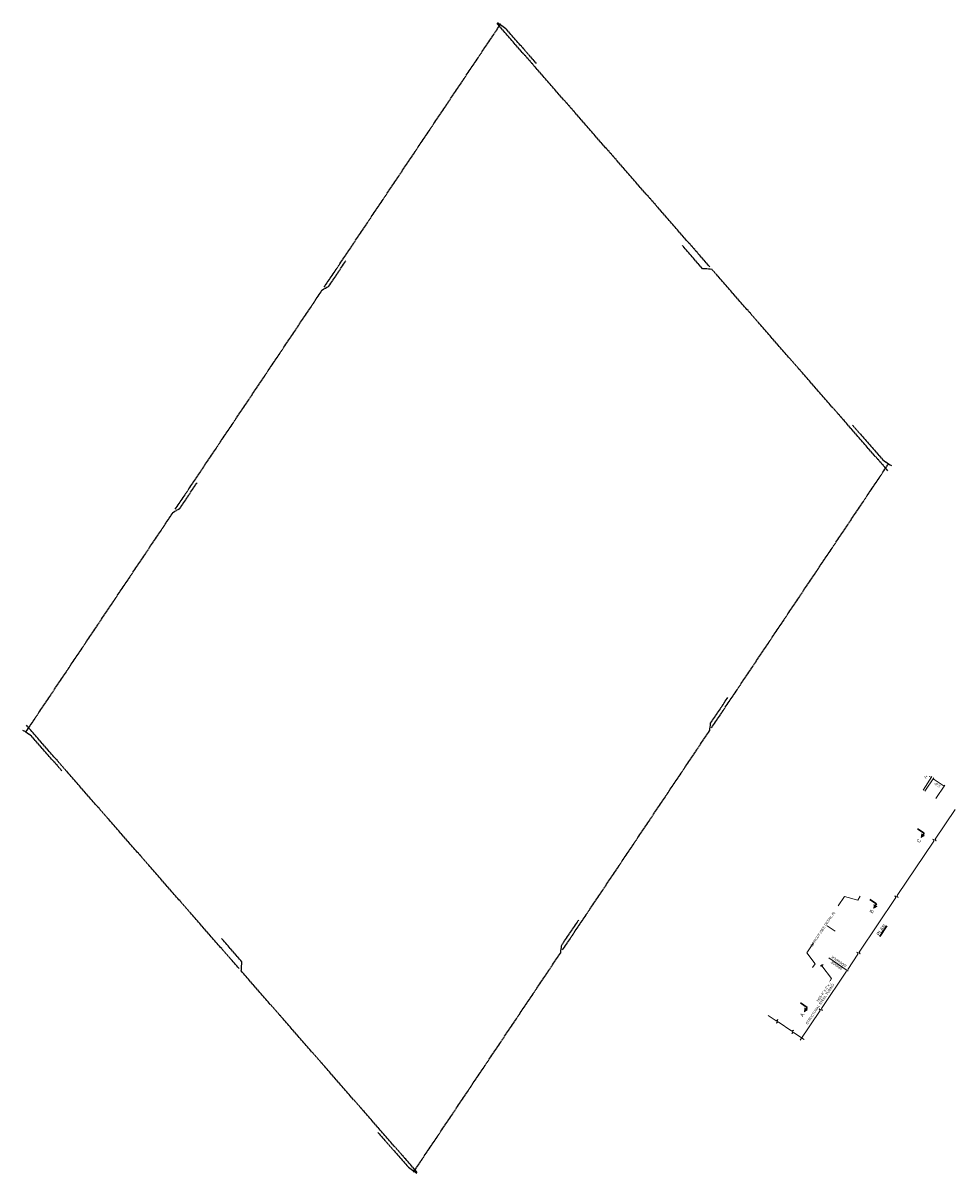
# Model space of a CAD drawing. Header units: inches. Extents: x 26090024 to 26090872, y 7484492 to 7485538.
import ezdxf
from ezdxf.enums import TextEntityAlignment as Align

# ---------------------------------------------------------------- set-up
doc = ezdxf.new("R2010")
doc.units = ezdxf.units.IN
doc.header["$MEASUREMENT"] = 0
doc.linetypes.add('brebarpr', pattern=[1.5625, 1.5, -0.0625])
doc.layers.add('BR_P_Gen_Text', color=7, linetype='Continuous')
doc.layers.add('BR_P_Slab_Reinforcing', color=30, linetype='brebarpr')
doc.styles.add('Slanted Normal (0.14) Font 31', font='font31.shx', dxfattribs={"height": 0.14})

msp = doc.modelspace()

# ---------------------------------------------------------------- linework, layer by layer
at = {"layer": 'BR_P_Gen_Text', "color": 97, "lineweight": 0}
for p, q in [((26090843.2, 7484840.1), (26090851.3, 7484852.3)), ((26090844.8, 7484839), (26090853, 7484851.2)), ((26090854.8, 7484832.3), (26090863, 7484844.5)), ((26090766, 7484734.6), (26090771.7, 7484743.2)), ((26090783.8, 7484740), (26090771.7, 7484743.2)), ((26090783.8, 7484740), (26090786.1, 7484743.4)), ((26090763.1, 7484711.8), (26090756, 7484716.6)), ((26090743.4, 7484701), (26090737.4, 7484692)), ((26090745, 7484682), (26090737.4, 7484692)), ((26090745, 7484682), (26090742.7, 7484678.6)), ((26090751.2, 7484680.2), (26090760, 7484668.6))]:
    msp.add_line(p, q, dxfattribs=at)
at = {"layer": 'BR_P_Gen_Text', "color": 97, "linetype": 'Continuous', "lineweight": 0}
for p, q in [((26090862.3, 7484843.6), (26090852.4, 7484850.3)), ((26090854.1, 7484795.4), (26090872.3, 7484822.5)), ((26090819.6, 7484744), (26090853, 7484793.7)), ((26090853, 7484793.7), (26090852, 7484795.3)), ((26090855.1, 7484793.8), (26090852, 7484795.3)), ((26090855.1, 7484793.8), (26090854.1, 7484795.4)), ((26090785.1, 7484692.6), (26090818.5, 7484742.3)), ((26090818.5, 7484742.3), (26090817.5, 7484743.9)), ((26090820.6, 7484742.4), (26090817.5, 7484743.9)), ((26090820.6, 7484742.4), (26090819.6, 7484744)), ((26090757.5, 7484687.3), (26090775.2, 7484675.4)), ((26090774.7, 7484676.9), (26090784, 7484690.9)), ((26090784, 7484690.9), (26090783, 7484692.5)), ((26090786.1, 7484691), (26090783, 7484692.5)), ((26090786.1, 7484691), (26090785.1, 7484692.6)), ((26090750.7, 7484641.2), (26090773.5, 7484675.3)), ((26090758.6, 7484666.4), (26090760, 7484668.6)), ((26090702.4, 7484635), (26090709.6, 7484630.2)), ((26090731.4, 7484612.4), (26090749.5, 7484639.5)), ((26090749.5, 7484639.5), (26090748.6, 7484641.1)), ((26090751.7, 7484639.6), (26090748.6, 7484641.1)), ((26090751.7, 7484639.6), (26090750.7, 7484641.2)), ((26090711.2, 7484631.2), (26090709.6, 7484630.2)), ((26090711.2, 7484631.2), (26090709.7, 7484628.1)), ((26090711.3, 7484629.1), (26090709.7, 7484628.1)), ((26090711.3, 7484629.1), (26090723.7, 7484620.8)), ((26090725.3, 7484621.7), (26090723.7, 7484620.8)), ((26090725.3, 7484621.7), (26090723.8, 7484618.6)), ((26090725.4, 7484619.6), (26090723.8, 7484618.6)), ((26090725.4, 7484619.6), (26090735.1, 7484613.1))]:
    msp.add_line(p, q, dxfattribs=at)
at = {"layer": 'BR_P_Gen_Text', "linetype": 'Continuous', "lineweight": 30, "ltscale": 0.083333}
for p, q in [((26090844.1, 7484800.8), (26090838, 7484804.9)), ((26090844.1, 7484800.8), (26090841.9, 7484797.5)), ((26090800.9, 7484736.5), (26090794.8, 7484740.5)), ((26090800.9, 7484736.5), (26090798.7, 7484733.2)), ((26090737.8, 7484642.3), (26090731.7, 7484646.4)), ((26090737.8, 7484642.3), (26090735.6, 7484639))]:
    msp.add_line(p, q, dxfattribs=at)
at = {"layer": 'BR_P_Gen_Text', "color": 97, "flags": 128}
msp.add_lwpolyline([(26090749.9, 7484680.3, 0.2225), (26090750.4, 7484680, 0.175536), (26090751, 7484680.1, 0.46169), (26090751.1, 7484680.6, -0.448688), (26090751.2, 7484681, -0.186659), (26090751.8, 7484681.2, -0.211223), (26090752.2, 7484680.9)], format="xyb", dxfattribs=at)
at = {"layer": 'BR_P_Gen_Text', "color": 4, "linetype": 'Continuous', "lineweight": 0}
for points in [[(26090849.1, 7484853), (26090850.7, 7484851.4), (26090848.6, 7484852.3)], [(26090860.7, 7484845.2), (26090862.3, 7484843.6), (26090860.2, 7484844.5)], [(26090785.2, 7484741.3), (26090786.1, 7484743.4), (26090784.5, 7484741.8)], [(26090744.3, 7484680.2), (26090742.7, 7484678.6), (26090743.5, 7484680.7)], [(26090752.9, 7484678.7), (26090751.2, 7484680.2), (26090752.2, 7484678.2)], [(26090771.7, 7484678.2), (26090773.3, 7484676.6), (26090771.2, 7484677.5)], [(26090773.6, 7484677), (26090775.2, 7484675.4), (26090773.1, 7484676.2)]]:
    msp.add_solid(points, dxfattribs=at)
at = {"layer": 'BR_P_Gen_Text', "color": 4, "linetype": 'Continuous', "lineweight": 0, "extrusion": (0, 0, -1)}
for points in [[(-26090854, 7484848.7), (-26090852.4, 7484850.3), (-26090854.5, 7484849.4)], [(-26090759.1, 7484685.6), (-26090757.5, 7484687.3), (-26090759.6, 7484686.4)]]:
    msp.add_solid(points, dxfattribs=at)
at = {"layer": 'BR_P_Gen_Text'}
for points in [[(26090844.9, 7484798.5), (26090841.1, 7484796.3), (26090841.6, 7484800.7)], [(26090801.8, 7484734.1), (26090797.9, 7484731.9), (26090798.4, 7484736.3)], [(26090738.6, 7484640), (26090734.8, 7484637.8), (26090735.3, 7484642.2)]]:
    msp.add_solid(points, dxfattribs=at)
at = {"layer": 'BR_P_Slab_Reinforcing'}
for p, q in [((26090298.4, 7485297.8), (26090459, 7485537.3)), ((26090649.1, 7485316.2), (26090455.5, 7485537.7)), ((26090463.7, 7485532.8), (26090455.9, 7485538.1)), ((26090491.4, 7485501.2), (26090463.7, 7485532.8)), ((26090778.9, 7485172.2), (26090806.6, 7485140.6)), ((26090806.6, 7485140.6), (26090814.4, 7485135.3)), ((26090650.8, 7484896.8), (26090811.4, 7485136.3)), ((26090220.8, 7484677.7), (26090027.3, 7484899.1)), ((26090032, 7484889.1), (26090024.2, 7484894.4)), ((26090059.7, 7484857.5), (26090032, 7484889.1)), ((26090347.2, 7484528.5), (26090374.9, 7484496.9)), ((26090374.9, 7484496.9), (26090382.7, 7484491.6))]:
    msp.add_line(p, q, dxfattribs=at)
for points in [[(26090811.3, 7485130.5), (26090651.1, 7485313.9), (26090642.6, 7485314.5), (26090624.2, 7485335.6)], [(26090162.8, 7485095.6), (26090296.7, 7485295.3), (26090302.6, 7485298.6), (26090318.1, 7485321.8)], [(26090027.2, 7484893.4), (26090161.1, 7485093.1), (26090167, 7485096.4), (26090182.6, 7485119.7)], [(26090515.2, 7484694.6), (26090649.1, 7484894.3), (26090649.9, 7484900.9), (26090665.5, 7484924.2)], [(26090379.6, 7484492.5), (26090513.5, 7484692.1), (26090514.4, 7484698.8), (26090530, 7484722)], [(26090383, 7484492.1), (26090222.8, 7484675.4), (26090223.4, 7484683.9), (26090205, 7484705)]]:
    msp.add_lwpolyline(points, dxfattribs=at)

# ---------------------------------------------------------------- texts
at = {"layer": 'BR_P_Gen_Text', "linetype": 'Continuous', "style": 'Slanted Normal (0.14) Font 31'}
for s, rotation, p in [('2"', 146.1527, (26090845.5, 7484852.2)), ('1\'-0"', 146.1527, (26090856.3, 7484844.9)), ('SAWCUT (SEE DETAIL A)', 56.1527, (26090751.9, 7484713.6))]:
    msp.add_text(s, height=2.24, rotation=rotation, dxfattribs=at).set_placement(p, align=Align.MIDDLE_CENTER)
at = {"layer": 'BR_P_Gen_Text', "style": 'Slanted Normal (0.14) Font 31'}
for s, p in [('C', (26090839.5, 7484794)), ('B', (26090796.4, 7484729.7)), ('A', (26090733.2, 7484635.5))]:
    msp.add_text(s, height=3.2, rotation=56.1527, dxfattribs=at).set_placement(p, align=Align.MIDDLE_CENTER)
at = {"layer": 'BR_P_Gen_Text', "lineweight": 30, "style": 'Slanted Normal (0.14) Font 31'}
msp.add_text('%%uPLAN%%U', height=3.2, rotation=56.1527, dxfattribs=at).set_placement((26090806.5, 7484712), align=Align.CENTER)
at = {"layer": 'BR_P_Gen_Text', "linetype": 'Continuous', "char_height": 2.24, "style": 'Slanted Normal (0.14) Font 31'}
for s, insert, attachment_point, rotation, line_spacing_factor in [('SIDEWALK', (26090767.4, 7484684.9), 8, 146.1527, 0.6), ('BRIDGE', (26090763.9, 7484679.6), 2, 146.1527, 0.6), ('HSS 4" x 3" x ‚"\\PSTRUCTURAL STEEL TUBING', (26090762.6, 7484663), 9, 56.1527, 0.9)]:
    msp.add_mtext(s, dxfattribs=dict(at, insert=insert, attachment_point=attachment_point, rotation=rotation, line_spacing_factor=line_spacing_factor))

doc.saveas('drawing.dxf')
